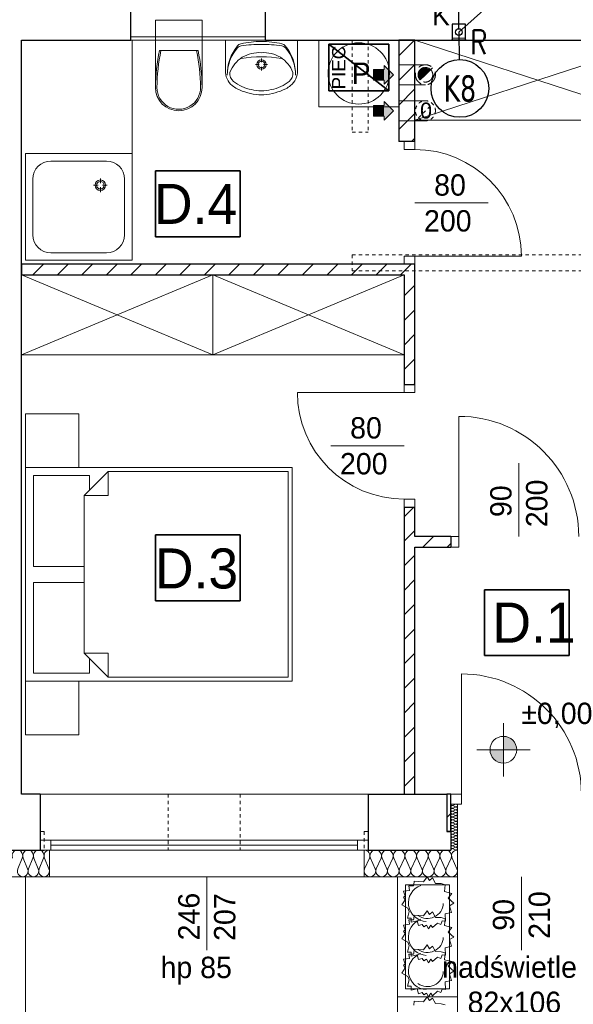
# Model space of a CAD drawing. Extents: x -220312 to -8310, y -91840 to 81907.
# Tile 102 of 128: x -110965 to -106813, y -11171 to -3792. Entities that reach past the tile are written whole.
import ezdxf
from ezdxf.enums import TextEntityAlignment as Align

# ---------------------------------------------------------------- set-up
doc = ezdxf.new("R2010")
doc.units = 0
doc.header["$MEASUREMENT"] = 0
doc.set_wipeout_variables(frame=1)
doc.linetypes.add('Hidden Line', pattern=[50, 25, -25])
doc.linetypes.add('Krawędzie ukryte', pattern=[150, 100, -50])
doc.layers.add('#kan_san-op', color=34, linetype='Continuous')
doc.layers.add('_opis', color=3, linetype='Continuous')
for name, color, linetype, lineweight, true_color in [('Arch drzwi_Nr_Pióra__4', 7, 'Continuous', 9, 0x029e21), ('Arch obudowy GK_Nr_Pióra__9', 7, 'Continuous', 13, 0x3dad99), ('Arch ocieplenie_Nr_Pióra__22', 7, 'Continuous', 9, 0x7f7f7f), ('Arch okna_Nr_Pióra__4', 7, 'Continuous', 9, 0x029e21), ('arch wypelnienia_Nr_Pióra__89', 7, 'Continuous', 20, 0x71cebe), ('Arch wyposarzenie_Nr_Pióra__4', 7, 'Continuous', 9, 0x029e21), ('Arch wyposarzenie_Nr_Pióra__9', 7, 'Continuous', 13, 0x3dad99), ('Arch wyposazenie_Nr_Pióra__9', 7, 'Continuous', 13, 0x3dad99)]:
    doc.layers.add(name, color=color, linetype=linetype, lineweight=lineweight, true_color=true_color)
for name, color, linetype, lineweight in [('Arch IS_Nr_Pióra__52', 34, 'Continuous', 25), ('Arch kominy_Nr_Pióra__1', 7, 'Continuous', 25), ('Arch kominy_Nr_Pióra__10', 134, 'Continuous', 18), ('Arch kominy_Nr_Pióra__21', 7, 'Continuous', 9), ('Arch opisy_Nr_Pióra__21', 7, 'Continuous', 9), ('Arch schody_Nr_Pióra__21', 7, 'Continuous', 9), ('Arch wyburzenia_Nr_Pióra__46', 5, 'Continuous', 13), ('arch wypelnienia_Nr_Pióra__21', 7, 'Continuous', 9), ('Arch wyposazenie_Nr_Pióra__26', 5, 'Continuous', 35), ('Arch ściany nośne_Nr_Pióra__21', 7, 'Continuous', 9), ('Arch ściany nośne_Nr_Pióra__27', 7, 'Continuous', 30), ('Drzwi ArchiCAD_Nr_Pióra__27', 7, 'Continuous', 30), ('Drzwi ArchiCAD_Nr_Pióra__5', 7, 'Continuous', 13), ('INWENT OPISY_Nr_Pióra__52', 34, 'Continuous', 25), ('INWENT RZĘDNE_Nr_Pióra__21', 7, 'Continuous', 9), ('INWENT.ŚCIANY_Nr_Pióra__1', 7, 'Continuous', 25), ('INWENT.ŚCIANY_Nr_Pióra__101', 8, 'Continuous', 13), ('PODKŁAD', 252, 'Continuous', 35)]:
    doc.layers.add(name, color=color, linetype=linetype, lineweight=lineweight)
doc.styles.add('GENERATED_STYLE_2', font='txt')
doc.styles.add('GENERATED_STYLE_4', font='txt')
doc.styles.add('GENERATED_STYLE_6', font='txt')
doc.styles.add('GENERATED_STYLE_8', font='arial.ttf')
doc.styles.add('GLOWNE', font='verdana.ttf')
doc.styles.add('ROMANS', font='romans.shx', dxfattribs={"width": 0.85, "height": 0.11})
pattern_1 = [(45, (0, 0), (-91.92388, 91.92388), [])]

# ---------------------------------------------------------------- blocks, each defined once
blk = doc.blocks.new('parter')
at = {"layer": 'Arch ściany nośne_Nr_Pióra__21', "linetype": 'Continuous'}
h = blk.add_hatch(dxfattribs=at)
h.set_pattern_fill('Common_Brick', color=252, style=0, pattern_type=2)
h.set_pattern_definition(pattern_1)
h.paths.add_polyline_path([(-169672.4, -3945.1), (-169792.4, -3945.1), (-169792.4, -4705.1), (-169752.4, -4705.1), (-169672.4, -4705.1)], flags=0)
h = blk.add_hatch(dxfattribs=at)
h.set_pattern_fill('Common_Brick', color=252, style=0, pattern_type=2)
h.set_pattern_definition(pattern_1)
h.paths.add_polyline_path([(-169792.4, -5625.1), (-172622.4, -5625.1), (-172622.4, -5705.1), (-169792.4, -5705.1)], flags=0)
h = blk.add_hatch(dxfattribs=at)
h.set_pattern_fill('Common_Brick', color=252, style=0, pattern_type=2)
h.set_pattern_definition(pattern_1)
h.paths.add_polyline_path([(-169792.4, -5705.1), (-169672.4, -5705.1), (-169672.4, -5625.1), (-169752.4, -5625.1), (-169792.4, -5625.1)], flags=0)
h = blk.add_hatch(dxfattribs=at)
h.set_pattern_fill('Common_Brick', color=252, style=0, pattern_type=2)
h.set_pattern_definition(pattern_1)
h.paths.add_polyline_path([(-169672.4, -5705.1), (-169752.4, -5705.1), (-169752.4, -6525.1), (-169672.4, -6525.1)], flags=0)
h = blk.add_hatch(dxfattribs=at)
h.set_pattern_fill('Common_Brick', color=252, style=0, pattern_type=2)
h.set_pattern_definition(pattern_1)
h.paths.add_polyline_path([(-169752.4, -7445.1), (-169752.4, -9595.1), (-169672.4, -9595.1), (-169672.4, -7445.1)], flags=0)
h = blk.add_hatch(dxfattribs=at)
h.set_pattern_fill('Common_Brick', color=252, style=0, pattern_type=2)
h.set_pattern_definition(pattern_1)
h.paths.add_polyline_path([(-169672.4, -7745.1), (-169402.4, -7745.1), (-169402.4, -7665.1), (-169672.4, -7665.1)], flags=0)
h = blk.add_hatch(dxfattribs=at)
h.set_pattern_fill('Common_Brick', color=252, style=0, pattern_type=2)
h.set_pattern_definition(pattern_1)
h.paths.add_polyline_path([(-169402.4, -9875.1), (-169402.4, -9595.1), (-169432.4, -9595.1), (-169432.4, -9875.1)], flags=0)
at = {"layer": 'INWENT RZĘDNE_Nr_Pióra__21', "linetype": 'Continuous'}
for points in [[(-169007.8, -9263), (-168907.8, -9263), (-168915.4, -9224.7), (-168937.1, -9192.3), (-168969.5, -9170.6), (-169007.8, -9163)], [(-169007.8, -9263), (-169107.8, -9263), (-169100.2, -9301.2), (-169078.5, -9333.7), (-169046, -9355.3), (-169007.8, -9363)]]:
    blk.add_hatch(color=252, dxfattribs=at).paths.add_polyline_path(points, flags=0)
at = {"color": 252}
for p, q in [((-171617.4, -5419.8), (-171617.4, -4925.7)), ((-171617.4, -4925.7), (-170982.1, -4925.7)), ((-170982.1, -4925.7), (-170982.1, -5419.8)), ((-170982.1, -5419.8), (-171617.4, -5419.8)), ((-171617.4, -8146.6), (-171617.4, -7652.5)), ((-171617.4, -7652.5), (-170982.1, -7652.5)), ((-170982.1, -7652.5), (-170982.1, -8146.6)), ((-169150.3, -8557.8), (-169150.3, -8063.7)), ((-169150.3, -8063.7), (-168515.1, -8063.7)), ((-168515.1, -8063.7), (-168515.1, -8557.8)), ((-170982.1, -8146.6), (-171617.4, -8146.6)), ((-168515.1, -8557.8), (-169150.3, -8557.8))]:
    blk.add_line(p, q, dxfattribs=at)
at = {"layer": 'Arch IS_Nr_Pióra__52', "color": 252, "linetype": 'Continuous'}
blk.add_circle((-169342.4, -3885.1), 25, dxfattribs=at)
at = {"layer": 'Arch kominy_Nr_Pióra__1', "color": 252, "linetype": 'Continuous'}
for points in [[(-169902.4, -4245.1), (-169982.4, -4165.1), (-169902.4, -4165.1)], [(-169982.4, -4245.1), (-169982.4, -4165.1), (-169902.4, -4245.1)], [(-169902.4, -4275.1), (-169902.4, -4135.1), (-169832.4, -4205.1)], [(-169902.4, -4545.1), (-169902.4, -4405.1), (-169832.4, -4475.1)], [(-169902.4, -4515.1), (-169982.4, -4435.1), (-169902.4, -4435.1)], [(-169982.4, -4515.1), (-169982.4, -4435.1), (-169902.4, -4515.1)]]:
    blk.add_solid(points, dxfattribs=at)
at = {"layer": 'Arch kominy_Nr_Pióra__21', "color": 252, "linetype": 'Continuous'}
for p, q in [((-169592.4, -4130.1), (-169792.4, -4130.1)), ((-169792.4, -4130.1), (-169792.4, -4280.1)), ((-169982.4, -4165.1), (-169902.4, -4165.1)), ((-169982.4, -4165.1), (-169982.4, -4245.1)), ((-169902.4, -4135.1), (-169832.4, -4205.1)), ((-169902.4, -4165.1), (-169902.4, -4135.1)), ((-169832.4, -4205.1), (-169902.4, -4275.1)), ((-169982.4, -4245.1), (-169902.4, -4245.1)), ((-169902.4, -4245.1), (-169902.4, -4275.1)), ((-169592.4, -4280.1), (-169792.4, -4280.1)), ((-169902.4, -4405.1), (-169832.4, -4475.1)), ((-169902.4, -4435.1), (-169902.4, -4405.1)), ((-169592.4, -4400.1), (-169792.4, -4400.1)), ((-169792.4, -4400.1), (-169792.4, -4550.1)), ((-169982.4, -4435.1), (-169902.4, -4435.1)), ((-169982.4, -4435.1), (-169982.4, -4515.1)), ((-169832.4, -4475.1), (-169902.4, -4545.1)), ((-169982.4, -4515.1), (-169902.4, -4515.1)), ((-169902.4, -4515.1), (-169902.4, -4545.1)), ((-169592.4, -4550.1), (-169792.4, -4550.1))]:
    blk.add_line(p, q, dxfattribs=at)
at = {"layer": 'Arch kominy_Nr_Pióra__21', "color": 252, "linetype": 'Krawędzie ukryte'}
blk.add_line((-169539.3, -4152.1), (-169645.4, -4258.2), dxfattribs=at)
at = {"layer": 'Arch kominy_Nr_Pióra__21', "color": 252, "linetype": 'Hidden Line'}
blk.add_line((-169645.4, -4528.2), (-169539.3, -4422.1), dxfattribs=at)
at = {"layer": 'Arch kominy_Nr_Pióra__21', "color": 252, "linetype": 'Krawędzie ukryte'}
for radius in [75, 55]:
    blk.add_circle((-169592.4, -4205.1), radius, dxfattribs=at)
at = {"layer": 'Arch kominy_Nr_Pióra__21', "color": 252, "linetype": 'Hidden Line'}
blk.add_circle((-169592.4, -4475.1), 75, dxfattribs=at)
at = {"layer": 'Arch obudowy GK_Nr_Pióra__9', "color": 252, "linetype": 'Continuous'}
for p, q in [((-170792.4, -3920.1), (-171802.4, -3920.1)), ((-171802.4, -3945.1), (-170792.4, -3945.1)), ((-169292.4, -3930.1), (-169392.4, -3930.1)), ((-169292.4, -3945.1), (-169392.4, -3945.1))]:
    blk.add_line(p, q, dxfattribs=at)
at = {"layer": 'Arch ocieplenie_Nr_Pióra__22', "color": 252, "linetype": 'Continuous'}
for p, q in [((-169367.3, -9671.1), (-169387.5, -9680)), ((-169387.5, -9681.8), (-169367.3, -9690.8)), ((-169367.3, -9692.6), (-169387.5, -9701.6)), ((-169387.5, -9703.4), (-169367.3, -9712.4)), ((-169367.3, -9714.2), (-169387.5, -9723.1)), ((-169387.5, -9725), (-169367.3, -9733.9)), ((-169367.3, -9735.7), (-169387.5, -9744.7)), ((-169387.5, -9746.5), (-169367.3, -9755.5)), ((-169367.3, -9757.3), (-169387.5, -9766.3)), ((-169387.5, -9768.1), (-169367.3, -9777.1)), ((-169367.3, -9778.9), (-169387.5, -9787.8)), ((-169387.5, -9789.6), (-169367.3, -9798.6)), ((-169367.3, -9800.4), (-169387.5, -9809.4)), ((-169387.5, -9811.2), (-169367.3, -9820.2)), ((-169367.3, -9822), (-169387.5, -9831)), ((-169387.5, -9832.8), (-169367.3, -9841.7)), ((-169367.3, -9843.6), (-169387.5, -9852.5)), ((-169387.5, -9854.3), (-169367.3, -9863.3)), ((-169367.3, -9865.1), (-169387.5, -9874.1)), ((-169387.5, -9875.9), (-169367.3, -9884.9)), ((-169367.3, -9886.7), (-169387.5, -9895.6)), ((-169387.5, -9897.5), (-169367.3, -9906.4)), ((-169367.3, -9908.2), (-169387.5, -9917.2)), ((-169387.5, -9919), (-169367.3, -9928)), ((-169367.3, -9929.8), (-169387.5, -9938.8)), ((-169387.5, -9940.6), (-169367.3, -9949.6)), ((-169367.3, -9951.4), (-169387.5, -9960.3)), ((-169387.5, -9962.1), (-169367.3, -9971.1)), ((-169367.3, -9972.9), (-169387.5, -9981.9)), ((-169387.5, -9983.7), (-169367.3, -9992.7)), ((-169367.3, -9994.5), (-169387.5, -10003.5)), ((-169387.5, -10005.3), (-169367.3, -10014.2)), ((-172649, -10155.6), (-172615.7, -10074.7)), ((-172609, -10074.7), (-172575.7, -10155.6)), ((-172569, -10155.6), (-172535.7, -10074.7)), ((-172529, -10074.7), (-172495.7, -10155.6)), ((-172489, -10155.6), (-172455.7, -10074.7)), ((-172449, -10074.7), (-172415.7, -10155.6)), ((-170048.7, -10155.6), (-170012.3, -10074.7)), ((-170005, -10074.7), (-169968.6, -10155.6)), ((-169961.2, -10155.6), (-169924.8, -10074.7)), ((-169917.5, -10074.7), (-169881.1, -10155.6)), ((-169873.7, -10155.6), (-169837.3, -10074.7)), ((-169830, -10074.7), (-169793.6, -10155.6)), ((-169786.2, -10155.6), (-169749.8, -10074.7)), ((-169742.5, -10074.7), (-169706.1, -10155.6)), ((-169698.7, -10155.6), (-169662.3, -10074.7)), ((-169655, -10074.7), (-169618.6, -10155.6)), ((-169611.2, -10155.6), (-169574.8, -10074.7)), ((-169567.5, -10074.7), (-169531.1, -10155.6)), ((-169523.7, -10155.6), (-169487.3, -10074.7)), ((-169480, -10074.7), (-169443.6, -10155.6)), ((-169436.2, -10155.6), (-169399.8, -10074.7)), ((-169392.5, -10074.7), (-169356.1, -10155.6))]:
    blk.add_line(p, q, dxfattribs=at)
for centre, major_axis, ratio, start_param, end_param in [((-169391.7, -9691.7), (0, -10.8), 0.986338, 2.7288, 6.695979), ((-169391.7, -9713.3), (0, -10.8), 0.986338, 2.7288, 6.695979), ((-169391.7, -9734.8), (0, -10.8), 0.986338, 2.7288, 6.695979), ((-169391.7, -9670.1), (0, -10.8), 0.986338, 4.712389, 6.695979), ((-169363, -9680.9), (0, -10.8), 0.986338, 5.870392, 9.837571), ((-169363, -9702.5), (0, -10.8), 0.986338, 5.870392, 9.837571), ((-169363, -9724.1), (0, -10.8), 0.986338, 5.870392, 9.837571), ((-169363, -9745.6), (0, -10.8), 0.986338, 5.870392, 9.837571), ((-169391.7, -9756.4), (0, -10.8), 0.986338, 2.7288, 6.695979), ((-169391.7, -9778), (0, -10.8), 0.986338, 2.7288, 6.695979), ((-169391.7, -9799.5), (0, -10.8), 0.986338, 2.7288, 6.695979), ((-169391.7, -9821.1), (0, -10.8), 0.986338, 2.7288, 6.695979), ((-169363, -9767.2), (0, -10.8), 0.986338, 5.870392, 9.837571), ((-169363, -9788.7), (0, -10.8), 0.986338, 5.870392, 9.837571), ((-169363, -9810.3), (0, -10.8), 0.986338, 5.870392, 9.837571), ((-169391.7, -9842.6), (0, -10.8), 0.986338, 2.7288, 6.695979), ((-169391.7, -9864.2), (0, -10.8), 0.986338, 2.7288, 6.695979), ((-169391.7, -9885.8), (0, -10.8), 0.986338, 2.7288, 6.695979), ((-169363, -9831.9), (0, -10.8), 0.986338, 5.870392, 9.837571), ((-169363, -9853.4), (0, -10.8), 0.986338, 5.870392, 9.837571), ((-169363, -9875), (0, -10.8), 0.986338, 5.870392, 9.837571), ((-169363, -9896.6), (0, -10.8), 0.986338, 5.870392, 9.837571), ((-169391.7, -9907.3), (0, -10.8), 0.986338, 2.7288, 6.695979), ((-169391.7, -9928.9), (0, -10.8), 0.986338, 2.7288, 6.695979), ((-169391.7, -9950.5), (0, -10.8), 0.986338, 2.7288, 6.695979), ((-169391.7, -9972), (0, -10.8), 0.986338, 2.7288, 6.695979), ((-169363, -9918.1), (0, -10.8), 0.986338, 5.870392, 9.837571), ((-169363, -9939.7), (0, -10.8), 0.986338, 5.870392, 9.837571), ((-169363, -9961.2), (0, -10.8), 0.986338, 5.870392, 9.837571), ((-172652.4, -10057.7), (0, 42.5), 0.940388, 4.299595, 8.266774), ((-172572.4, -10057.7), (0, 42.5), 0.940388, 4.299595, 8.266774), ((-172492.4, -10057.7), (0, 42.5), 0.940388, 4.299595, 8.266774), ((-172412.4, -10057.7), (0, 42.5), 0.940388, 0, 1.983589), ((-170052.4, -10057.7), (43.7, 0), 0.972243, 5.870392, 7.853982), ((-169964.9, -10057.7), (43.7, 0), 0.972243, 5.870392, 9.837571), ((-169877.4, -10057.7), (43.7, 0), 0.972243, 5.870392, 9.837571), ((-169789.9, -10057.7), (43.7, 0), 0.972243, 5.870392, 9.837571), ((-169702.4, -10057.7), (43.7, 0), 0.972243, 5.870392, 9.837571), ((-169614.9, -10057.7), (43.7, 0), 0.972243, 5.870392, 9.837571), ((-169527.4, -10057.7), (43.7, 0), 0.972243, 5.870392, 9.837571), ((-169439.9, -10057.7), (43.7, 0), 0.972243, 5.870392, 9.837571), ((-169391.7, -9993.6), (0, -10.8), 0.986338, 2.7288, 6.695979), ((-169391.7, -10015.1), (0, -10.8), 0.986338, 2.7288, 4.712389), ((-169352.4, -10057.7), (43.7, 0), 0.972243, 1.570796, 3.554385), ((-169363, -9982.8), (0, -10.8), 0.986338, 5.870392, 9.837571), ((-169363, -10004.4), (0, -10.8), 0.986338, 5.870392, 9.837571), ((-172612.4, -10172.6), (0, 42.5), 0.940388, 1.158003, 5.125183), ((-172532.4, -10172.6), (0, 42.5), 0.940388, 1.158003, 5.125183), ((-172452.4, -10172.6), (0, 42.5), 0.940388, 1.158003, 5.125183), ((-170008.6, -10172.6), (43.7, 0), 0.972243, 2.728799, 6.695979), ((-169921.1, -10172.6), (43.7, 0), 0.972243, 2.728799, 6.695979), ((-169833.6, -10172.6), (43.7, 0), 0.972243, 2.728799, 6.695979), ((-169746.1, -10172.6), (43.7, 0), 0.972243, 2.728799, 6.695979), ((-169658.6, -10172.6), (43.7, 0), 0.972243, 2.728799, 6.695979), ((-169571.1, -10172.6), (43.7, 0), 0.972243, 2.728799, 6.695979), ((-169483.6, -10172.6), (43.7, 0), 0.972243, 2.728799, 6.695979), ((-169396.1, -10172.6), (43.7, 0), 0.972243, 2.728799, 6.695979)]:
    blk.add_ellipse(centre, major_axis=major_axis, ratio=ratio, start_param=start_param, end_param=end_param, dxfattribs=at)
at = {"layer": 'Arch okna_Nr_Pióra__4', "color": 252, "linetype": 'Continuous'}
for p, q in [((-169122.4, -5165.1), (-169672.4, -5165.1)), ((-169752.4, -6985.1), (-170302.4, -6985.1)), ((-168892.4, -7665.1), (-168892.4, -7115.1)), ((-169322.4, -9595.1), (-169322.4, -8695.1)), ((-172482.4, -9595.1), (-170022.4, -9595.1)), ((-169402.4, -9595.1), (-169322.4, -9595.1)), ((-169322.4, -9595.1), (-169322.4, -9670.1)), ((-169402.4, -9670.1), (-169322.4, -9670.1)), ((-172482.4, -9940.1), (-170022.4, -9940.1)), ((-172402.4, -9940.1), (-172402.4, -10015.1)), ((-170102.4, -9940.1), (-170102.4, -10015.1)), ((-172482.4, -10015.1), (-170022.4, -10015.1)), ((-172402.4, -9977.6), (-170102.4, -9977.6)), ((-172412.4, -10215.1), (-170052.4, -10215.1)), ((-171232.4, -10215.1), (-171232.4, -10765.1)), ((-168872.4, -10215.1), (-168872.4, -10765.1))]:
    blk.add_line(p, q, dxfattribs=at)
blk.add_arc((-169322.4, -9595.1), 900, 0, 90, dxfattribs=at)
at = {"layer": 'Arch opisy_Nr_Pióra__21', "color": 252, "linetype": 'Continuous'}
for p, q in [((-171617.4, -5419.8), (-171617.4, -4925.7)), ((-171617.4, -4925.7), (-170982.1, -4925.7)), ((-170982.1, -4925.7), (-170982.1, -5419.8)), ((-170982.1, -5419.8), (-171617.4, -5419.8)), ((-171617.4, -8146.6), (-171617.4, -7652.5)), ((-171617.4, -7652.5), (-170982.1, -7652.5)), ((-170982.1, -7652.5), (-170982.1, -8146.6)), ((-169150.3, -8557.8), (-169150.3, -8063.7)), ((-169150.3, -8063.7), (-168515.1, -8063.7)), ((-168515.1, -8063.7), (-168515.1, -8557.8)), ((-170982.1, -8146.6), (-171617.4, -8146.6)), ((-168515.1, -8557.8), (-169150.3, -8557.8))]:
    blk.add_line(p, q, dxfattribs=at)
at = {"layer": 'Arch schody_Nr_Pióra__21', "color": 252, "linetype": 'Continuous'}
for p, q in [((-172592.4, -10215.1), (-172592.4, -17665.1)), ((-169352.4, -10215.2), (-169802.4, -10215.2)), ((-169802.4, -10215.2), (-169802.4, -11115.2)), ((-169352.4, -11115.2), (-169352.4, -10215.2)), ((-169742.4, -10275.2), (-169742.4, -11055.2)), ((-169412.4, -10275.2), (-169742.4, -10275.2)), ((-169412.4, -11055.2), (-169412.4, -10275.2)), ((-169742.4, -11055.2), (-169412.4, -11055.2)), ((-169352.4, -11115.2), (-169802.4, -11115.2)), ((-169352.4, -11115.2), (-169802.4, -11115.2)), ((-169802.4, -11115.2), (-169802.4, -12015.2)), ((-169352.4, -12015.2), (-169352.4, -11115.2))]:
    blk.add_line(p, q, dxfattribs=at)
at = {"layer": 'Arch wyburzenia_Nr_Pióra__46', "color": 252, "linetype": 'Continuous'}
for p, q in [((-169352.4, -10215.1), (-169352.4, -9670.1)), ((-172412.4, -10215.1), (-172412.4, -10015.1)), ((-170052.4, -10015.1), (-170052.4, -10215.1)), ((-172972.4, -10215.1), (-172412.4, -10215.1)), ((-170052.4, -10215.1), (-169352.4, -10215.1))]:
    blk.add_line(p, q, dxfattribs=at)
at = {"layer": 'arch wypelnienia_Nr_Pióra__21', "color": 252, "linetype": 'Continuous'}
blk.add_line((-169631.3, -4244), (-169553.5, -4166.3), dxfattribs=at)
for start, end in [(45, 180), (180, 225)]:
    blk.add_arc((-169592.4, -4205.1), 55, start, end, dxfattribs=at)
at = {"layer": 'arch wypelnienia_Nr_Pióra__89', "color": 252, "linetype": 'Continuous'}
for points in [[(-169643.2, -4226.2), (-169647.4, -4205.1), (-169643.2, -4195)], [(-169631.3, -4244), (-169643.2, -4195), (-169631.3, -4166.3)], [(-169643.2, -4226.2), (-169643.2, -4195), (-169631.3, -4244)], [(-169592.4, -4205.1), (-169631.3, -4166.3), (-169592.4, -4150.1)], [(-169631.3, -4244), (-169631.3, -4166.3), (-169592.4, -4205.1)], [(-169592.4, -4205.1), (-169592.4, -4150.1), (-169553.5, -4166.3)]]:
    blk.add_solid(points, dxfattribs=at)
at = {"layer": 'Arch wyposarzenie_Nr_Pióra__4', "color": 252, "linetype": 'Continuous'}
for p, q in [((-169680.5, -10276.7), (-169676.5, -10247.6)), ((-169676.5, -10247.6), (-169606.3, -10253.3)), ((-169606.3, -10253.3), (-169578.5, -10215.2)), ((-169578.5, -10215.2), (-169561.8, -10243.5)), ((-169561.8, -10243.5), (-169538.2, -10224)), ((-169538.2, -10224), (-169516.7, -10265.4)), ((-169756.8, -10323.2), (-169712.2, -10317.2)), ((-169744.9, -10360.6), (-169756.8, -10323.2)), ((-169717.2, -10284), (-169680.9, -10283.6)), ((-169712.2, -10317.2), (-169717.2, -10284)), ((-169680.9, -10283.6), (-169680.5, -10276.7)), ((-169516.7, -10265.4), (-169475.4, -10266.7)), ((-169475.4, -10266.7), (-169443.2, -10275.5)), ((-169443.2, -10275.5), (-169450.4, -10326.6)), ((-169450.4, -10326.6), (-169393.2, -10340)), ((-169768.3, -10426.2), (-169744.6, -10387)), ((-169757.3, -10368.2), (-169744.9, -10360.6)), ((-169744.6, -10387), (-169757.3, -10368.2)), ((-169393.2, -10340), (-169420.8, -10374.6)), ((-169420.8, -10374.6), (-169379, -10412.8)), ((-169723.6, -10451.6), (-169768.3, -10426.2)), ((-169727.3, -10524.7), (-169714.2, -10475.9)), ((-169714.2, -10475.9), (-169723.6, -10451.6)), ((-169606.3, -10507.8), (-169578.5, -10469.6)), ((-169578.5, -10469.6), (-169561.8, -10497.9)), ((-169379, -10412.8), (-169412.4, -10432)), ((-169412.4, -10432), (-169396.3, -10481.9)), ((-169698.6, -10525.4), (-169727.3, -10524.7)), ((-169717.2, -10538.4), (-169680.9, -10538.1)), ((-169712.2, -10571.6), (-169717.2, -10538.4)), ((-169699.2, -10555.2), (-169698.6, -10525.4)), ((-169654.9, -10545.4), (-169699.2, -10555.2)), ((-169680.9, -10538.1), (-169680.5, -10531.2)), ((-169680.5, -10531.2), (-169676.5, -10502.1)), ((-169676.5, -10502.1), (-169606.3, -10507.8)), ((-169643.1, -10580.7), (-169654.9, -10545.4)), ((-169561.8, -10497.9), (-169538.2, -10478.5)), ((-169538.2, -10478.5), (-169516.7, -10519.9)), ((-169516.7, -10519.9), (-169475.4, -10521.2)), ((-169465.8, -10545.9), (-169475.7, -10572.6)), ((-169475.4, -10521.2), (-169443.2, -10530)), ((-169442.6, -10549), (-169465.8, -10545.9)), ((-169443.2, -10530), (-169450.4, -10581)), ((-169396.3, -10481.9), (-169443.9, -10492.5)), ((-169443.9, -10492.5), (-169442.6, -10549)), ((-169757.3, -10622.7), (-169744.9, -10615.1)), ((-169744.6, -10641.5), (-169757.3, -10622.7)), ((-169756.8, -10577.6), (-169712.2, -10571.6)), ((-169744.9, -10615.1), (-169756.8, -10577.6)), ((-169616.5, -10572.7), (-169643.1, -10580.7)), ((-169605.4, -10590.2), (-169616.5, -10572.7)), ((-169585.2, -10577.9), (-169605.4, -10590.2)), ((-169569.7, -10604.6), (-169585.2, -10577.9)), ((-169551.6, -10577.7), (-169569.7, -10604.6)), ((-169538.6, -10596.5), (-169551.6, -10577.7)), ((-169502.4, -10563.2), (-169538.6, -10596.5)), ((-169475.7, -10572.6), (-169502.4, -10563.2)), ((-169450.4, -10581), (-169393.2, -10594.4)), ((-169393.2, -10594.4), (-169420.8, -10629.1)), ((-169768.3, -10680.6), (-169744.6, -10641.5)), ((-169723.6, -10706), (-169768.3, -10680.6)), ((-169420.8, -10629.1), (-169379, -10667.3)), ((-169379, -10667.3), (-169412.4, -10686.4)), ((-169412.4, -10686.4), (-169396.3, -10736.3)), ((-169727.3, -10779.2), (-169714.2, -10730.4)), ((-169714.2, -10730.4), (-169723.6, -10706)), ((-169680.5, -10787.3), (-169676.5, -10758.1)), ((-169676.5, -10758.1), (-169606.3, -10763.9)), ((-169606.3, -10763.9), (-169578.5, -10725.7)), ((-169578.5, -10725.7), (-169561.8, -10754)), ((-169561.8, -10754), (-169538.2, -10734.5)), ((-169538.2, -10734.5), (-169516.7, -10776)), ((-169396.3, -10736.3), (-169443.9, -10746.9)), ((-169443.9, -10746.9), (-169442.6, -10803.4)), ((-169756.8, -10833.7), (-169712.2, -10827.7)), ((-169744.9, -10871.2), (-169756.8, -10833.7)), ((-169698.6, -10779.9), (-169727.3, -10779.2)), ((-169717.2, -10794.5), (-169680.9, -10794.2)), ((-169712.2, -10827.7), (-169717.2, -10794.5)), ((-169699.2, -10809.6), (-169698.6, -10779.9)), ((-169654.9, -10799.9), (-169699.2, -10809.6)), ((-169680.9, -10794.2), (-169680.5, -10787.3)), ((-169643.1, -10835.2), (-169654.9, -10799.9)), ((-169616.5, -10827.2), (-169643.1, -10835.2)), ((-169605.4, -10844.7), (-169616.5, -10827.2)), ((-169585.2, -10832.3), (-169605.4, -10844.7)), ((-169569.7, -10859.1), (-169585.2, -10832.3)), ((-169551.6, -10832.2), (-169569.7, -10859.1)), ((-169538.6, -10851), (-169551.6, -10832.2)), ((-169502.4, -10817.6), (-169538.6, -10851)), ((-169516.7, -10776), (-169475.4, -10777.3)), ((-169475.7, -10827.1), (-169502.4, -10817.6)), ((-169465.8, -10800.3), (-169475.7, -10827.1)), ((-169475.4, -10777.3), (-169443.2, -10786)), ((-169442.6, -10803.4), (-169465.8, -10800.3)), ((-169443.2, -10786), (-169450.4, -10837.1)), ((-169450.4, -10837.1), (-169393.2, -10850.5)), ((-169768.3, -10936.7), (-169744.6, -10897.6)), ((-169757.3, -10878.8), (-169744.9, -10871.2)), ((-169744.6, -10897.6), (-169757.3, -10878.8)), ((-169393.2, -10850.5), (-169420.8, -10885.2)), ((-169420.8, -10885.2), (-169379, -10923.3)), ((-169723.6, -10962.1), (-169768.3, -10936.7)), ((-169727.3, -11035.3), (-169714.2, -10986.4)), ((-169714.2, -10986.4), (-169723.6, -10962.1)), ((-169396.3, -10992.4), (-169443.9, -11003)), ((-169379, -10923.3), (-169412.4, -10942.5)), ((-169412.4, -10942.5), (-169396.3, -10992.4)), ((-169698.6, -11036), (-169727.3, -11035.3)), ((-169699.2, -11065.7), (-169698.6, -11036)), ((-169654.9, -11056), (-169699.2, -11065.7)), ((-169643.1, -11091.2), (-169654.9, -11056)), ((-169465.8, -11056.4), (-169475.7, -11083.2)), ((-169442.6, -11059.5), (-169465.8, -11056.4)), ((-169443.9, -11003), (-169442.6, -11059.5)), ((-169616.5, -11083.3), (-169643.1, -11091.2)), ((-169605.4, -11100.8), (-169616.5, -11083.3)), ((-169606.3, -11153.3), (-169578.5, -11115.2)), ((-169585.2, -11088.4), (-169605.4, -11100.8)), ((-169569.7, -11115.2), (-169585.2, -11088.4)), ((-169578.5, -11115.2), (-169561.8, -11143.5)), ((-169551.6, -11088.3), (-169569.7, -11115.2)), ((-169561.8, -11143.5), (-169538.2, -11124)), ((-169538.6, -11107.1), (-169551.6, -11088.3)), ((-169502.4, -11073.7), (-169538.6, -11107.1)), ((-169538.2, -11124), (-169516.7, -11165.4)), ((-169475.7, -11083.2), (-169502.4, -11073.7)), ((-169680.5, -11176.7), (-169676.5, -11147.6)), ((-169676.5, -11147.6), (-169606.3, -11153.3)), ((-169516.7, -11165.4), (-169475.4, -11166.7)), ((-169475.4, -11166.7), (-169443.2, -11175.5))]:
    blk.add_line(p, q, dxfattribs=at)
for centre, major_axis, start_param, end_param in [((-169577.4, -10410.7), (142.6, 0), 1.927535, 4.652962), ((-169577.4, -10410.7), (119.4, 0), 4.078423, 6.243896), ((-169577.4, -10665.2), (142.6, 0), 1.927535, 4.652962), ((-169577.4, -10665.2), (119.4, 0), 4.078423, 6.243896), ((-169577.4, -10921.2), (142.6, 0), 1.927535, 4.652962), ((-169577.4, -10921.2), (119.4, 0), 4.078423, 6.243896)]:
    blk.add_ellipse(centre, major_axis=major_axis, ratio=0.982005, start_param=start_param, end_param=end_param, dxfattribs=at)
at = {"layer": 'Arch wyposarzenie_Nr_Pióra__9', "color": 252, "linetype": 'Continuous'}
for p, q in [((-171792.4, -5595.1), (-171792.4, -3945.1)), ((-170552.5, -3945.1), (-171092.5, -3945.1)), ((-171092.5, -3945.1), (-171092.5, -4173.6)), ((-170907.6, -3945.1), (-170737.4, -3945.1)), ((-170552.5, -3945.1), (-170552.5, -4173.6)), ((-170867.9, -4128.5), (-170839.1, -4128.5)), ((-170822.4, -4083), (-170822.4, -4111.8)), ((-170805.7, -4128.5), (-170776.9, -4128.5)), ((-170822.4, -4145.1), (-170822.4, -4174)), ((-172592.4, -4795.1), (-171792.4, -4795.1)), ((-172592.4, -5595.1), (-172592.4, -4795.1)), ((-171792.4, -5595.1), (-171792.4, -4795.1)), ((-172401.1, -4851.4), (-171983.6, -4851.4)), ((-172536.1, -5403.9), (-172536.1, -4986.4)), ((-172030.2, -5017.4), (-172030.2, -4981.8)), ((-171848.6, -5403.9), (-171848.6, -4986.4)), ((-172045.7, -5033), (-172081.3, -5033)), ((-172030.2, -5084.1), (-172030.2, -5048.5)), ((-171979, -5033), (-172014.6, -5033)), ((-172592.4, -5595.1), (-171792.4, -5595.1)), ((-172401.1, -5538.9), (-171983.6, -5538.9))]:
    blk.add_line(p, q, dxfattribs=at)
for centre, radius in [((-170092.4, -4195.1), 230), ((-170822.4, -4128.5), 35), ((-170822.4, -4128.5), 25), ((-172030.2, -5033), 39.4), ((-172030.2, -5033), 28.1)]:
    blk.add_circle(centre, radius, dxfattribs=at)
for centre, radius, start, end in [((-170967.1, -4016.7), 45, 102.77149, 140.74225), ((-170827.6, -4632), 675.9, 89.56719, 102.77149), ((-170816, -5131.2), 1153.8, 90.32245, 97.90792), ((-170816.7, -4632), 675.9, 77.30598, 90.51028), ((-170827.7, -5131.3), 1153.8, 82.16955, 89.75502), ((-170678.1, -4016.5), 45, 39.33522, 77.30598), ((-170738.9, -4203.1), 339.6, 140.74225, 180.98472), ((-170773.4, -4205), 305.1, 138.60196, 180.75418), ((-170968.6, -4033), 45, 97.90792, 138.60197), ((-170841.8, -4280.1), 240.6, 85.39402, 121.05606), ((-170803.2, -4280.1), 240.6, 58.94394, 94.60598), ((-170676.6, -4032.8), 45, 41.47551, 82.16955), ((-170906, -4203.3), 339.6, 359.09275, 39.33522), ((-170871.5, -4205), 305.1, 359.32329, 41.47551), ((-170835.4, -4276.2), 240.7, 122.84422, 158.44807), ((-170822.4, -5055.9), 984.9, 81.17345, 98.82043), ((-170809.6, -4276.2), 240.7, 21.55193, 57.15578), ((-170955.3, -4179.5), 137.4, 177.54482, 231.25458), ((-170978.5, -4193.3), 80.9, 176.06939, 229.19839), ((-170666.5, -4193.3), 80.9, 310.80161, 3.93061), ((-170689.7, -4179.5), 137.4, 308.74542, 2.45518), ((-170845.9, -4027.8), 293, 230.71494, 260.00224), ((-170799.1, -4027.8), 293, 279.99776, 309.28506), ((-170908.2, -4120.6), 212.8, 231.31519, 242.84286), ((-170808.8, -3911.5), 444.2, 243.7403, 265.79476), ((-170822.5, -4008.5), 316.7, 256.43339, 283.56661), ((-170836.2, -3911.5), 444.2, 274.20524, 296.2597), ((-170736.7, -4120.6), 212.8, 297.15714, 308.68481), ((-170822.5, -4085.2), 270, 265.98758, 274.01242), ((-172401.1, -4986.4), 135, 90, 180), ((-171983.6, -4986.4), 135, 0, 90), ((-172401.1, -5403.9), 135, 180, 270), ((-171983.6, -5403.9), 135, 270, 0)]:
    blk.add_arc(centre, radius, start, end, dxfattribs=at)
at = {"layer": 'Arch wyposazenie_Nr_Pióra__26', "color": 252, "linetype": 'Continuous'}
for p, q in [((-170317.4, -3975.1), (-169867.4, -4325.1)), ((-170317.4, -3975.1), (-169867.4, -3975.1)), ((-170317.4, -4325.1), (-170317.4, -3975.1)), ((-169867.4, -3975.1), (-169867.4, -4325.1)), ((-169867.4, -4325.1), (-170317.4, -4325.1))]:
    blk.add_line(p, q, dxfattribs=at)
at = {"layer": 'Arch wyposazenie_Nr_Pióra__9', "color": 252, "linetype": 'Continuous'}
for p, q in [((-171267.4, -3795.1), (-171617.4, -3795.1)), ((-171617.4, -3945.1), (-171617.4, -3795.1)), ((-171267.4, -3945.1), (-171267.4, -3795.1)), ((-171267.4, -3945.1), (-171617.4, -3945.1)), ((-171617.4, -4301.3), (-171617.4, -3945.1)), ((-171267.4, -4301.3), (-171267.4, -3945.1)), ((-170392.4, -3945.1), (-170392.4, -4445.1)), ((-169792.4, -3945.1), (-170392.4, -3945.1)), ((-169792.4, -4445.1), (-169792.4, -3945.1)), ((-167832.4, -4545.1), (-169672.4, -3945.1)), ((-169672.4, -4545.1), (-167822.4, -3945.1)), ((-171587.2, -4022.9), (-171297.6, -4022.9)), ((-170392.4, -4445.1), (-169792.4, -4445.1)), ((-169672.4, -4545.1), (-167832.4, -4545.1)), ((-171187.4, -6305.1), (-172622.4, -5705.1)), ((-172622.4, -6305.1), (-171187.4, -5705.1)), ((-171187.4, -5705.1), (-171187.4, -6305.1)), ((-171187.4, -6305.1), (-169752.4, -5705.1)), ((-169752.4, -6305.1), (-171187.4, -5705.1)), ((-171187.4, -5705.1), (-171187.4, -6305.1)), ((-171187.4, -6305.1), (-172622.4, -6305.1)), ((-171187.4, -6305.1), (-169752.4, -6305.1)), ((-172592.4, -6745.1), (-172592.4, -7148.9)), ((-172192.4, -6745.1), (-172592.4, -6745.1)), ((-172192.4, -7148.9), (-172192.4, -6745.1)), ((-172592.4, -7148.9), (-172192.4, -7148.9)), ((-172592.4, -7148.9), (-170592.4, -7148.9)), ((-172592.4, -7148.9), (-172592.4, -8748.9)), ((-170592.4, -7148.9), (-170592.4, -8748.9)), ((-172532.4, -7208.9), (-172112.4, -7208.9)), ((-172532.4, -7888.9), (-172532.4, -7208.9)), ((-172152.4, -7358.9), (-171972.4, -7178.9)), ((-172112.4, -7208.9), (-172112.4, -7318.9)), ((-171972.4, -7178.9), (-171972.4, -7358.9)), ((-171972.4, -7178.9), (-170622.4, -7178.9)), ((-170622.4, -7178.9), (-170622.4, -7948.9)), ((-172112.4, -7318.9), (-172152.4, -7358.9)), ((-172152.4, -7358.9), (-172152.4, -7888.9)), ((-172152.4, -7948.9), (-172152.4, -7358.9)), ((-172152.4, -7358.9), (-171972.4, -7358.9)), ((-172152.4, -7888.9), (-172532.4, -7888.9)), ((-172152.4, -8538.9), (-172152.4, -7948.9)), ((-170622.4, -7948.9), (-170622.4, -8718.9)), ((-172532.4, -8008.9), (-172152.4, -8008.9)), ((-172532.4, -8688.9), (-172532.4, -8008.9)), ((-172152.4, -8008.9), (-172152.4, -8538.9)), ((-172152.4, -8538.9), (-172112.4, -8578.9)), ((-171972.4, -8718.9), (-172152.4, -8538.9)), ((-172152.4, -8538.9), (-171972.4, -8538.9)), ((-171972.4, -8718.9), (-171972.4, -8538.9)), ((-172112.4, -8578.9), (-172112.4, -8688.9)), ((-172112.4, -8688.9), (-172532.4, -8688.9)), ((-172592.4, -9152.7), (-172592.4, -8748.9)), ((-172592.4, -8748.9), (-172192.4, -8748.9)), ((-170592.4, -8748.9), (-172592.4, -8748.9)), ((-172192.4, -8748.9), (-172192.4, -9152.7)), ((-170622.4, -8718.9), (-171972.4, -8718.9)), ((-172192.4, -9152.7), (-172592.4, -9152.7))]:
    blk.add_line(p, q, dxfattribs=at)
for centre, major_axis, start_param, end_param in [((-170116.2, -4321.3), (1501.3, 0), 2.940225, 3.128195), ((-170116.2, -4321.3), (1489.9, 0), 2.938667, 3.128195), ((-172768.6, -4321.3), (1489.9, 0), 0.013398, 0.202926), ((-172768.6, -4321.3), (1501.3, 0), 0.013398, 0.201367), ((-171442.4, -4301.3), (175, 0), 3.141593, 6.283185), ((-171442.4, -4301.3), (163.6, 0), 3.141593, 6.298351)]:
    blk.add_ellipse(centre, major_axis=major_axis, ratio=0.99359, start_param=start_param, end_param=end_param, dxfattribs=at)
at = {"layer": 'Arch ściany nośne_Nr_Pióra__27', "color": 252, "linetype": 'Continuous'}
for p, q in [((-169792.4, -3945.1), (-169792.4, -4705.1)), ((-169672.4, -3945.1), (-169792.4, -3945.1)), ((-169672.4, -4705.1), (-169672.4, -3945.1)), ((-169752.4, -4705.1), (-169792.4, -4705.1)), ((-169672.4, -4705.1), (-169752.4, -4705.1)), ((-172622.4, -5625.1), (-172622.4, -5705.1)), ((-169792.4, -5625.1), (-172622.4, -5625.1)), ((-169752.4, -5625.1), (-169792.4, -5625.1)), ((-169672.4, -5625.1), (-169752.4, -5625.1)), ((-169672.4, -5705.1), (-169672.4, -5625.1)), ((-172622.4, -5705.1), (-169792.4, -5705.1)), ((-169792.4, -5705.1), (-169752.4, -5705.1)), ((-169752.4, -5705.1), (-169752.4, -6525.1)), ((-169672.4, -6525.1), (-169672.4, -5705.1)), ((-169752.4, -6525.1), (-169672.4, -6525.1)), ((-169752.4, -7445.1), (-169752.4, -9595.1)), ((-169752.4, -7445.1), (-169672.4, -7445.1)), ((-169672.4, -7665.1), (-169672.4, -7445.1)), ((-169402.4, -7665.1), (-169672.4, -7665.1)), ((-169402.4, -7665.1), (-169402.4, -7745.1)), ((-169672.4, -9595.1), (-169672.4, -7745.1)), ((-169672.4, -7745.1), (-169402.4, -7745.1)), ((-169752.4, -9595.1), (-169672.4, -9595.1)), ((-169432.4, -9595.1), (-169432.4, -9875.1)), ((-169402.4, -9595.1), (-169432.4, -9595.1)), ((-169402.4, -9875.1), (-169402.4, -9595.1)), ((-169432.4, -9875.1), (-169402.4, -9875.1))]:
    blk.add_line(p, q, dxfattribs=at)
at = {"layer": 'Drzwi ArchiCAD_Nr_Pióra__27', "color": 252, "linetype": 'Continuous'}
for p, q in [((-169672.4, -4705.1), (-169752.4, -4705.1)), ((-169672.4, -5625.1), (-169752.4, -5625.1)), ((-169752.4, -6525.1), (-169672.4, -6525.1)), ((-169752.4, -7445.1), (-169672.4, -7445.1)), ((-169402.4, -7665.1), (-169402.4, -7745.1))]:
    blk.add_line(p, q, dxfattribs=at)
at = {"layer": 'Drzwi ArchiCAD_Nr_Pióra__5', "color": 252, "linetype": 'Continuous'}
for p, q in [((-169672.4, -4705.1), (-169752.4, -4705.1)), ((-169752.4, -4705.1), (-169752.4, -4765.1)), ((-169672.4, -4765.1), (-169672.4, -4705.1)), ((-169752.4, -4765.1), (-169672.4, -4765.1)), ((-169752.4, -5565.1), (-169752.4, -5625.1)), ((-169672.4, -5565.1), (-169752.4, -5565.1)), ((-169672.4, -5565.1), (-168872.4, -5565.1)), ((-169672.4, -5625.1), (-169672.4, -5565.1)), ((-169752.4, -5625.1), (-169672.4, -5625.1)), ((-169672.4, -6525.1), (-169752.4, -6525.1)), ((-169752.4, -6525.1), (-169752.4, -6585.1)), ((-169672.4, -6585.1), (-169672.4, -6525.1)), ((-169752.4, -6585.1), (-170552.4, -6585.1)), ((-169752.4, -6585.1), (-169672.4, -6585.1)), ((-169342.4, -7665.1), (-169342.4, -6765.1)), ((-169752.4, -7385.1), (-169752.4, -7445.1)), ((-169672.4, -7385.1), (-169752.4, -7385.1)), ((-169752.4, -7445.1), (-169672.4, -7445.1)), ((-169672.4, -7445.1), (-169672.4, -7385.1)), ((-169402.4, -7745.1), (-169402.4, -7665.1)), ((-169402.4, -7665.1), (-169342.4, -7665.1)), ((-169342.4, -7665.1), (-169342.4, -7745.1)), ((-169342.4, -7745.1), (-169402.4, -7745.1))]:
    blk.add_line(p, q, dxfattribs=at)
for centre, radius, start, end in [((-169672.4, -5565.1), 800, 0, 90), ((-169752.4, -6585.1), 800, 180, 270), ((-169342.4, -7665.1), 900, 0, 90)]:
    blk.add_arc(centre, radius, start, end, dxfattribs=at)
at = {"layer": 'INWENT RZĘDNE_Nr_Pióra__21', "color": 252, "linetype": 'Continuous'}
for p, q in [((-169007.8, -9463), (-169007.8, -9063)), ((-169207.8, -9263), (-168807.8, -9263))]:
    blk.add_line(p, q, dxfattribs=at)
blk.add_circle((-169007.8, -9263), 100, dxfattribs=at)
at = {"layer": 'INWENT.ŚCIANY_Nr_Pióra__1', "color": 252, "linetype": 'Continuous'}
for p, q in [((-171802.4, -3945.1), (-171802.4, -3525.1)), ((-170792.4, -3945.1), (-170792.4, -3525.1)), ((-169292.4, -3825.1), (-169392.4, -3825.1)), ((-169392.4, -3825.1), (-169392.4, -3945.1)), ((-169292.4, -3945.1), (-169292.4, -3825.1)), ((-172622.4, -3945.1), (-171802.4, -3945.1)), ((-172622.4, -9595.1), (-172622.4, -3945.1)), ((-170792.4, -3945.1), (-164872.4, -3945.1)), ((-172482.4, -9595.1), (-172622.4, -9595.1)), ((-172482.4, -9595.1), (-172482.4, -10015.1)), ((-170022.4, -9595.1), (-169432.4, -9595.1)), ((-170022.4, -9595.1), (-170022.4, -10015.1)), ((-169432.4, -9595.1), (-169432.4, -9875.1)), ((-169402.4, -9875.1), (-169432.4, -9875.1)), ((-169402.4, -9875.1), (-169402.4, -10015.1)), ((-172942.4, -10015.1), (-172482.4, -10015.1)), ((-172482.4, -10015.1), (-172452.4, -10015.1)), ((-170022.4, -10015.1), (-169402.4, -10015.1))]:
    blk.add_line(p, q, dxfattribs=at)
at = {"layer": 'INWENT.ŚCIANY_Nr_Pióra__101', "color": 252, "linetype": 'Hidden Line'}
for p, q in [((-170142.4, -3945.1), (-170142.4, -4635.1)), ((-170022.4, -3945.1), (-170022.4, -4635.1)), ((-169292.4, -3945.1), (-169392.4, -3945.1)), ((-170142.4, -4635.1), (-170022.4, -4635.1)), ((-170142.4, -5555.1), (-170142.4, -5675.1)), ((-170142.4, -5555.1), (-168262.4, -5555.1)), ((-170142.4, -5675.1), (-168262.4, -5675.1)), ((-171522.4, -9595.1), (-171522.4, -10015.1)), ((-170982.4, -9595.1), (-171522.4, -9595.1)), ((-170982.4, -9595.1), (-170982.4, -10015.1)), ((-172452.4, -9875.1), (-172482.4, -9875.1)), ((-172452.4, -9875.1), (-172452.4, -10015.1)), ((-170052.4, -9875.1), (-170022.4, -9875.1)), ((-170052.4, -9875.1), (-170052.4, -10015.1)), ((-171522.4, -10015.1), (-170982.4, -10015.1)), ((-170052.4, -10015.1), (-170022.4, -10015.1))]:
    blk.add_line(p, q, dxfattribs=at)
at = {"layer": 'Arch drzwi_Nr_Pióra__4', "color": 252, "linetype": 'Continuous', "style": 'GENERATED_STYLE_6'}
for s, p in [('80', (-169526.9, -5111)), ('200', (-169603.1, -5379.7)), ('80', (-170156.9, -6931)), ('200', (-170233.1, -7199.7)), ('nadświetle', (-169466.7, -10972.5)), ('82x106', (-169276.2, -11235.7))]:
    blk.add_text(s, height=160, dxfattribs=at).set_placement(p)
for s, p in [('90', (-168946.6, -7519.7)), ('200', (-168677.9, -7595.9)), ('210', (-168657.9, -10680.6)), ('90', (-168926.6, -10619.7))]:
    blk.add_text(s, height=160, rotation=90, dxfattribs=at).set_placement(p)
at = {"layer": 'Arch kominy_Nr_Pióra__10', "color": 252, "linetype": 'Continuous', "style": 'GENERATED_STYLE_6'}
blk.add_text('0', height=120, dxfattribs=at).set_placement((-169632.4, -4533.3))
at = {"layer": 'Arch okna_Nr_Pióra__4', "color": 252, "linetype": 'Continuous', "style": 'GENERATED_STYLE_6'}
for s, p in [('246', (-171286.6, -10692.1)), ('207', (-171017.9, -10695.9))]:
    blk.add_text(s, height=160, rotation=90, dxfattribs=at).set_placement(p)
blk.add_text('hp 85', height=160, dxfattribs=at).set_placement((-171579, -10974.5))
at = {"layer": 'Arch opisy_Nr_Pióra__21', "color": 252, "linetype": 'Continuous', "style": 'GENERATED_STYLE_8'}
blk.add_text('PIEC', height=100, rotation=90, dxfattribs=at).set_placement((-170192.9, -4314.5))
at = {"layer": 'Arch opisy_Nr_Pióra__21', "color": 252, "linetype": 'Continuous', "style": 'GENERATED_STYLE_4'}
for s, p in [('D.4', (-171628.3, -5322.7)), ('D.3', (-171621.1, -8054.7)), ('D.1', (-169089.8, -8460.7))]:
    blk.add_text(s, height=300, dxfattribs=at).set_placement(p)
at = {"layer": 'Arch wyposazenie_Nr_Pióra__9', "color": 252, "linetype": 'Continuous', "style": 'GENERATED_STYLE_6'}
blk.add_text('P', height=160, dxfattribs=at).set_placement((-170145.7, -4273.4))
at = {"layer": 'INWENT OPISY_Nr_Pióra__52', "color": 252, "linetype": 'Continuous', "style": 'GENERATED_STYLE_6'}
blk.add_text('K', height=150, dxfattribs=at).set_placement((-169542.4, -3835))
at = {"layer": 'INWENT RZĘDNE_Nr_Pióra__21', "color": 252, "insert": (-168873.1, -9100.3), "char_height": 160, "attachment_point": 7, "style": 'GENERATED_STYLE_2'}
blk.add_mtext('{±0,00}', dxfattribs=at)

msp = doc.modelspace()

# ---------------------------------------------------------------- linework, layer by layer
at = {"layer": '#kan_san-op', "lineweight": 30}
for p, q in [((-107671.9, -3860.1), (-107671.9, -3525.1)), ((-107671.9, -3910.1), (-107671.9, -3945.1)), ((-107615.2, -3945.1), (-107726.2, -3945.1))]:
    msp.add_line(p, q, dxfattribs=at)
at = {"layer": '#kan_san-op', "color": 7}
for q in [(-107440.7, -3681), (-107667.8, -4091.4)]:
    msp.add_line((-107671.9, -3885.1), q, dxfattribs=at)
at = {"layer": '#kan_san-op', "lineweight": 30}
msp.add_circle((-107671.9, -3885.1), 25, dxfattribs=at)
at = {"layer": '#kan_san-op', "color": 7, "extrusion": (0, 0, -1)}
msp.add_ellipse((-107663.6, -4307.5), major_axis=(-152.9, -152.9), ratio=1, start_param=3.926991, end_param=10.210176, dxfattribs=at)

# ---------------------------------------------------------------- block references
at = {"layer": 'PODKŁAD'}
msp.add_blockref('parter', (61670.5, 0), dxfattribs=at)

# ---------------------------------------------------------------- texts
at = {"layer": '#kan_san-op', "color": 7, "style": 'GLOWNE', "width": 0.7}
msp.add_text('K8', height=196.36, dxfattribs=at).set_placement((-107663.6, -4307.5), align=Align.MIDDLE_CENTER)
at = {"layer": '_opis', "color": 3, "style": 'ROMANS', "width": 0.8}
msp.add_text('R', height=180, rotation=359.96775, dxfattribs=at).set_placement((-107587, -4050.8))

# ---------------------------------------------------------------- next in the draw order: wipeouts: each hides what was drawn before it
at = {"ltscale": 10}
msp.add_wipeout([(-139099.8, 11108.9), (-136614.7, 10498.9), (-136614.7, -17981.1), (-97709.8, -17981.1), (-97099.8, -18591.1), (-139099.8, -18591.1)], dxfattribs=at).dxf.layer = '#kan_san-op'

doc.saveas('drawing.dxf')
